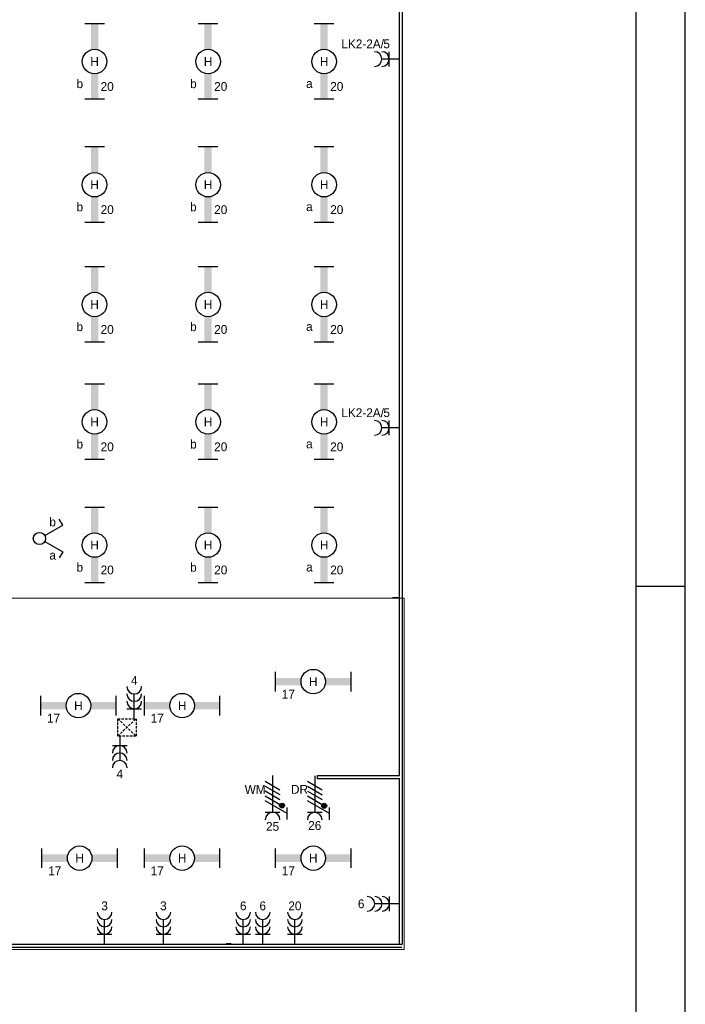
# Model space of a CAD drawing. Extents: x 0 to 84100, y 0 to 59400.
# Tile 13 of 14: x 70527 to 84100, y 21169 to 41264. Entities that reach past the tile are written whole.
import ezdxf
from ezdxf.enums import TextEntityAlignment as Align

# ---------------------------------------------------------------- set-up
doc = ezdxf.new("R2010")
doc.units = 0
doc.linetypes.add('DASHED', pattern=[75, 50, -25])
doc.linetypes.add('E_GOOT3', pattern=[5, 4, -1])
doc.layers.get('0').update_dxf_attribs({"linetype": 'CONTINUOUS'})
for name, color, linetype in [('00KAD025', 2, 'CONTINUOUS'), ('00KAD070', 5, 'CONTINUOUS'), ('AL21----', 7, 'CONTINUOUS'), ('BL$2----', 7, 'CONTINUOUS'), ('EL6131--_WG', 4, 'CONTINUOUS'), ('EL6212--', 3, 'CONTINUOUS'), ('EL6221--', 3, 'CONTINUOUS'), ('EL6222--', 3, 'CONTINUOUS'), ('EL6311--', 3, 'CONTINUOUS')]:
    doc.layers.add(name, color=color, linetype=linetype)
doc.styles.add('BURO-018', font='BUROFONT.SHX', dxfattribs={"height": 180})

# ---------------------------------------------------------------- blocks, each defined once
blk = doc.blocks.new('A1-HOR')
at = {"layer": '00KAD025', "linetype": 'Continuous'}
for p, q in [((841, 0), (841, 594)), ((831, 297), (841, 297))]:
    blk.add_line(p, q, dxfattribs=at)
at = {"layer": '00KAD070', "linetype": 'Continuous'}
blk.add_line((831, 10), (831, 584), dxfattribs=at)
blk = doc.blocks.new('111405')
at = {"color": 0, "linetype": 'Continuous'}
for p, q in [((-2.74, 7), (-3.95, 6.3)), ((-0.62, 3.33), (-2.74, 7)), ((0.62, 3.33), (2.74, 7)), ((2.74, 7), (3.95, 6.3))]:
    blk.add_line(p, q, dxfattribs=at)
blk.add_circle((0, 2.25), 1.25, dxfattribs=at)
at = {"color": 0, "linetype": 'Continuous', "style": 'BURO-018'}
for tag, p in [('E_SLET1', (-3.42, 9)), ('E_SLET2', (3.42, 9)), ('E_GKAST', (11.61, 4.38)), ('E_GROEP', (11.61, 1.38))]:
    blk.add_attdef(tag, text='', height=1.8, dxfattribs=at).set_placement(p, align=Align.MIDDLE)
at = {"color": 0, "linetype": 'Continuous', "style": 'BURO-018', "flags": 1}
blk.add_attdef('E_MATCODE', text='', height=1.8, dxfattribs=at).set_placement((0, 0), align=Align.MIDDLE)
blk = doc.blocks.new('111304D')
at = {"color": 0, "linetype": 'Continuous'}
for p, q in [((-3, 9.98), (-3, 7.48)), ((-3, 8.73), (1.5, 6.13)), ((-1.5, 8.5), (1.5, 8.5)), ((0, 1), (0, 8.5)), ((1.5, 5.13), (-1.5, 6.87)), ((1.5, 4.13), (-1.5, 5.87)), ((1.5, 3.13), (-1.5, 4.87)), ((1.5, 2.13), (-1.5, 3.87))]:
    blk.add_line(p, q, dxfattribs=at)
at = {"color": 0, "linetype": 'Continuous', "const_width": 0.5}
blk.add_lwpolyline([(-1.68, 7.12, 1), (-2.18, 7.12, 1)], format="xyb", close=True, dxfattribs=at)
at = {"color": 0, "linetype": 'Continuous'}
blk.add_circle((-1.93, 7.12), 0.5, dxfattribs=at)
blk.add_arc((0, 10), 1.5, 180, 360, dxfattribs=at)
at = {"color": 0, "linetype": 'Continuous', "style": 'BURO-018'}
for tag in ['E_GROEP', 'E_GKAST']:
    blk.add_attdef(tag, text='', height=1.8, dxfattribs=at).set_placement((0, 12.5), align=Align.MIDDLE)
at = {"color": 0, "linetype": 'Continuous', "style": 'BURO-018', "flags": 1}
for tag, p in [('E_VERMCODE', (13, 12.5)), ('E_MATCODE', (0, 0))]:
    blk.add_attdef(tag, text='', height=1.8, dxfattribs=at).set_placement(p, align=Align.MIDDLE)
blk = doc.blocks.new('111304B')
at = {"color": 0, "linetype": 'Continuous'}
for p, q in [((0, 1), (0, 6)), ((-1.5, 3), (1.5, 3))]:
    blk.add_line(p, q, dxfattribs=at)
for centre in [(0, 7.5), (0, 6), (0, 4.5)]:
    blk.add_arc(centre, 1.5, 180, 360, dxfattribs=at)
at = {"color": 0, "linetype": 'Continuous', "style": 'BURO-018'}
for tag in ['E_GROEP', 'E_GKAST']:
    blk.add_attdef(tag, text='', height=1.8, dxfattribs=at).set_placement((0, 10), align=Align.MIDDLE)
at = {"color": 0, "linetype": 'Continuous', "style": 'BURO-018', "flags": 1}
for tag, p in [('E_VERMCODE', (13, 10)), ('E_MATCODE', (0, 0))]:
    blk.add_attdef(tag, text='', height=1.8, dxfattribs=at).set_placement(p, align=Align.MIDDLE)
blk = doc.blocks.new('1115B61540')
at = {"color": 0}
for p, q in [((-7.7, 2), (-7.7, -2)), ((7.7, 2), (7.7, -2))]:
    blk.add_line(p, q, dxfattribs=at)
at = {"color": 0, "linetype": 'Continuous'}
blk.add_circle((0, 0), 2.5, dxfattribs=at)
at = {"color": 0}
for points in [[(-2.5, 0.75), (-7.7, 0.75), (-2.5, -0.75), (-7.7, -0.75)], [(2.5, 0.75), (7.7, 0.75), (2.5, -0.75), (7.7, -0.75)]]:
    blk.add_solid(points, dxfattribs=at)
at = {"color": 0, "linetype": 'Continuous', "style": 'BURO-018'}
for tag, p in [('E_GROEP', (0, 5)), ('E_GKAST', (0, 5)), ('E_ARMCODE', (0, 0)), ('E_SLET', (4.5, -3))]:
    blk.add_attdef(tag, text='', height=1.8, dxfattribs=at).set_placement(p, align=Align.MIDDLE)
blk = doc.blocks.new('111304A')
at = {"color": 0, "linetype": 'Continuous'}
for p, q in [((0, 1), (0, 4.5)), ((-1.5, 3), (1.5, 3))]:
    blk.add_line(p, q, dxfattribs=at)
for centre in [(0, 6), (0, 4.5)]:
    blk.add_arc(centre, 1.5, 180, 360, dxfattribs=at)
at = {"color": 0, "linetype": 'Continuous', "style": 'BURO-018'}
for tag in ['E_GROEP', 'E_GKAST']:
    blk.add_attdef(tag, text='', height=1.8, dxfattribs=at).set_placement((0, 8.5), align=Align.MIDDLE)
at = {"color": 0, "linetype": 'Continuous', "style": 'BURO-018', "flags": 1}
for tag, p in [('E_VERMCODE', (13, 8.5)), ('E_MATCODE', (0, 0))]:
    blk.add_attdef(tag, text='', height=1.8, dxfattribs=at).set_placement(p, align=Align.MIDDLE)

msp = doc.modelspace()

# ---------------------------------------------------------------- linework, layer by layer
at = {"layer": 'AL21----', "color": 33}
for p, q in [((78127, 29469), (78247, 29469)), ((74737, 22409), (74837, 22409))]:
    msp.add_line(p, q, dxfattribs=at)
at = {"layer": 'EL6131--_WG', "color": 7, "linetype": 'E_GOOT3'}
for p, q in [((78267, 50949), (78267, 25839)), ((78327, 51009), (78327, 22389)), ((76592, 25839), (78269, 25839)), ((76592, 25779), (78269, 25779)), ((78267, 25779), (78267, 22389)), ((78327, 22329), (58587, 22329)), ((78327, 22389), (58647, 22389))]:
    msp.add_line(p, q, dxfattribs=at)
at = {"layer": 'EL6131--_WG', "color": 7}
msp.add_line((76592, 25839, 60), (76592, 25779, 60), dxfattribs=at)
at = {"layer": 'EL6212--', "color": 4, "lineweight": 0}
for p, q in [((53652, 29455), (78364, 29455)), ((78364, 29455), (78364, 22289)), ((78364, 22289), (54966, 22289))]:
    msp.add_line(p, q, dxfattribs=at)
at = {"layer": 'EL6221--', "color": 4, "linetype": 'DASHED'}
for p, q in [((72526, 26998), (72899, 26643)), ((72526, 26643), (72899, 26998))]:
    msp.add_line(p, q, dxfattribs=at)
msp.add_lwpolyline([(72526, 26998), (72899, 26998), (72899, 26643), (72526, 26643)], close=True, dxfattribs=at)

# ---------------------------------------------------------------- block references
at = {"layer": 'BL$2----', "xscale": 100, "yscale": 100, "zscale": 100}
msp.add_blockref('A1-HOR', (0, 0), dxfattribs=at)
at = {"layer": 'EL6221--'}
ref = msp.add_blockref('111304D', (75684, 25936), dxfattribs=dict(at, xscale=100, yscale=100, zscale=100, rotation=180))
ref.add_attrib('E_GROEP', '25', dxfattribs={"layer": '0', "color": 1, "linetype": 'Continuous', "height": 180, "style": 'BURO-018'}).set_placement((75684, 24800), align=Align.MIDDLE)
ref.add_attrib('E_VERMCODE', 'WM', dxfattribs={"layer": '0', "color": 1, "linetype": 'Continuous', "height": 180, "style": 'BURO-018'}).set_placement((75329, 25553), align=Align.MIDDLE)
ref = msp.add_blockref('111304D', (76544, 25933), dxfattribs=dict(at, xscale=100, yscale=100, zscale=100, rotation=180))
ref.add_attrib('E_GROEP', '26', dxfattribs={"layer": '0', "color": 1, "linetype": 'Continuous', "height": 180, "style": 'BURO-018'}).set_placement((76544, 24818), align=Align.MIDDLE)
ref.add_attrib('E_VERMCODE', 'DR', dxfattribs={"layer": '0', "color": 1, "linetype": 'Continuous', "height": 180, "style": 'BURO-018'}).set_placement((76233, 25555), align=Align.MIDDLE)
at = {"layer": 'EL6222--'}
ref = msp.add_blockref('111304A', (78362, 40461), dxfattribs=dict(at, xscale=100, yscale=100, zscale=100, rotation=90))
ref.add_attrib('E_GROEP', '5', dxfattribs={"layer": '0', "color": 1, "linetype": 'Continuous', "height": 180, "style": 'BURO-018'}).set_placement((78010, 40770), align=Align.MIDDLE)
ref = msp.add_blockref('111304A', (78362, 32934), dxfattribs=dict(at, xscale=100, yscale=100, zscale=100, rotation=90))
ref.add_attrib('E_GROEP', '5', dxfattribs={"layer": '0', "color": 1, "linetype": 'Continuous', "height": 180, "style": 'BURO-018'}).set_placement((78010, 33242), align=Align.MIDDLE)
ref = msp.add_blockref('111304B', (72864, 26902), dxfattribs=dict(at, xscale=100, yscale=100, zscale=100))
ref.add_attrib('E_GROEP', '4', dxfattribs={"layer": '0', "color": 1, "linetype": 'Continuous', "height": 180, "style": 'BURO-018'}).set_placement((72864, 27779), align=Align.MIDDLE)
ref = msp.add_blockref('111304B', (72567, 26746), dxfattribs=dict(at, xscale=100, yscale=100, zscale=100, rotation=180))
ref.add_attrib('E_GROEP', '4', dxfattribs={"layer": '0', "color": 1, "linetype": 'Continuous', "height": 180, "style": 'BURO-018'}).set_placement((72567, 25870), align=Align.MIDDLE)
ref = msp.add_blockref('111304B', (78366, 23220), dxfattribs=dict(at, xscale=100, yscale=100, zscale=100, rotation=90))
ref.add_attrib('E_GROEP', '6', dxfattribs={"layer": '0', "color": 1, "linetype": 'Continuous', "height": 180, "style": 'BURO-018'}).set_placement((77490, 23220), align=Align.MIDDLE)
ref = msp.add_blockref('111304B', (72258, 22302), dxfattribs=dict(at, xscale=100, yscale=100, zscale=100))
ref.add_attrib('E_GROEP', '3', dxfattribs={"layer": '0', "color": 1, "linetype": 'Continuous', "height": 180, "style": 'BURO-018'}).set_placement((72258, 23178), align=Align.MIDDLE)
ref = msp.add_blockref('111304B', (73457, 22302), dxfattribs=dict(at, xscale=100, yscale=100, zscale=100))
ref.add_attrib('E_GROEP', '3', dxfattribs={"layer": '0', "color": 1, "linetype": 'Continuous', "height": 180, "style": 'BURO-018'}).set_placement((73457, 23178), align=Align.MIDDLE)
ref = msp.add_blockref('111304B', (75085, 22302), dxfattribs=dict(at, xscale=100, yscale=100, zscale=100))
ref.add_attrib('E_GROEP', '6', dxfattribs={"layer": '0', "color": 1, "linetype": 'Continuous', "height": 180, "style": 'BURO-018'}).set_placement((75085, 23178), align=Align.MIDDLE)
ref = msp.add_blockref('111304B', (75483, 22302), dxfattribs=dict(at, xscale=100, yscale=100, zscale=100))
ref.add_attrib('E_GROEP', '6', dxfattribs={"layer": '0', "color": 1, "linetype": 'Continuous', "height": 180, "style": 'BURO-018'}).set_placement((75483, 23178), align=Align.MIDDLE)
ref = msp.add_blockref('111304B', (76139, 22302), dxfattribs=dict(at, xscale=100, yscale=100, zscale=100))
ref.add_attrib('E_GROEP', '20', dxfattribs={"layer": '0', "color": 1, "linetype": 'Continuous', "height": 180, "style": 'BURO-018'}).set_placement((76139, 23178), align=Align.MIDDLE)
at = {"layer": 'EL6311--'}
ref = msp.add_blockref('1115B61540', (72053, 40410), dxfattribs=dict(at, xscale=100, yscale=100, zscale=100, rotation=270))
ref.add_attrib('E_ARMCODE', 'H', dxfattribs={"layer": '0', "color": 1, "linetype": 'Continuous', "height": 180, "style": 'BURO-018'}).set_placement((72053, 40410), align=Align.MIDDLE)
ref.add_attrib('E_SLET', 'b', dxfattribs={"layer": '0', "color": 1, "linetype": 'Continuous', "height": 180, "style": 'BURO-018'}).set_placement((71753, 39960), align=Align.MIDDLE)
ref.add_attrib('E_GROEP', '20', dxfattribs={"layer": '0', "color": 1, "linetype": 'Continuous', "height": 180, "style": 'BURO-018'}).set_placement((72311, 39901), align=Align.MIDDLE)
ref = msp.add_blockref('1115B61540', (74369, 40410), dxfattribs=dict(at, xscale=100, yscale=100, zscale=100, rotation=270))
ref.add_attrib('E_ARMCODE', 'H', dxfattribs={"layer": '0', "color": 1, "linetype": 'Continuous', "height": 180, "style": 'BURO-018'}).set_placement((74369, 40410), align=Align.MIDDLE)
ref.add_attrib('E_SLET', 'b', dxfattribs={"layer": '0', "color": 1, "linetype": 'Continuous', "height": 180, "style": 'BURO-018'}).set_placement((74069, 39960), align=Align.MIDDLE)
ref.add_attrib('E_GROEP', '20', dxfattribs={"layer": '0', "color": 1, "linetype": 'Continuous', "height": 180, "style": 'BURO-018'}).set_placement((74627, 39901), align=Align.MIDDLE)
ref = msp.add_blockref('1115B61540', (76735, 40410), dxfattribs=dict(at, xscale=100, yscale=100, zscale=100, rotation=270))
ref.add_attrib('E_ARMCODE', 'H', dxfattribs={"layer": '0', "color": 1, "linetype": 'Continuous', "height": 180, "style": 'BURO-018'}).set_placement((76735, 40410), align=Align.MIDDLE)
ref.add_attrib('E_SLET', 'a', dxfattribs={"layer": '0', "color": 1, "linetype": 'Continuous', "height": 180, "style": 'BURO-018'}).set_placement((76435, 39960), align=Align.MIDDLE)
ref.add_attrib('E_GROEP', '20', dxfattribs={"layer": '0', "color": 1, "linetype": 'Continuous', "height": 180, "style": 'BURO-018'}).set_placement((76993, 39901), align=Align.MIDDLE)
ref = msp.add_blockref('1115B61540', (72053, 37896), dxfattribs=dict(at, xscale=100, yscale=100, zscale=100, rotation=270))
ref.add_attrib('E_ARMCODE', 'H', dxfattribs={"layer": '0', "color": 1, "linetype": 'Continuous', "height": 180, "style": 'BURO-018'}).set_placement((72053, 37896), align=Align.MIDDLE)
ref.add_attrib('E_SLET', 'b', dxfattribs={"layer": '0', "color": 1, "linetype": 'Continuous', "height": 180, "style": 'BURO-018'}).set_placement((71753, 37446), align=Align.MIDDLE)
ref.add_attrib('E_GROEP', '20', dxfattribs={"layer": '0', "color": 1, "linetype": 'Continuous', "height": 180, "style": 'BURO-018'}).set_placement((72311, 37387), align=Align.MIDDLE)
ref = msp.add_blockref('1115B61540', (74369, 37896), dxfattribs=dict(at, xscale=100, yscale=100, zscale=100, rotation=270))
ref.add_attrib('E_ARMCODE', 'H', dxfattribs={"layer": '0', "color": 1, "linetype": 'Continuous', "height": 180, "style": 'BURO-018'}).set_placement((74369, 37896), align=Align.MIDDLE)
ref.add_attrib('E_SLET', 'b', dxfattribs={"layer": '0', "color": 1, "linetype": 'Continuous', "height": 180, "style": 'BURO-018'}).set_placement((74069, 37446), align=Align.MIDDLE)
ref.add_attrib('E_GROEP', '20', dxfattribs={"layer": '0', "color": 1, "linetype": 'Continuous', "height": 180, "style": 'BURO-018'}).set_placement((74627, 37387), align=Align.MIDDLE)
ref = msp.add_blockref('1115B61540', (76735, 37896), dxfattribs=dict(at, xscale=100, yscale=100, zscale=100, rotation=270))
ref.add_attrib('E_ARMCODE', 'H', dxfattribs={"layer": '0', "color": 1, "linetype": 'Continuous', "height": 180, "style": 'BURO-018'}).set_placement((76735, 37896), align=Align.MIDDLE)
ref.add_attrib('E_SLET', 'a', dxfattribs={"layer": '0', "color": 1, "linetype": 'Continuous', "height": 180, "style": 'BURO-018'}).set_placement((76435, 37446), align=Align.MIDDLE)
ref.add_attrib('E_GROEP', '20', dxfattribs={"layer": '0', "color": 1, "linetype": 'Continuous', "height": 180, "style": 'BURO-018'}).set_placement((76993, 37387), align=Align.MIDDLE)
ref = msp.add_blockref('1115B61540', (72053, 35451), dxfattribs=dict(at, xscale=100, yscale=100, zscale=100, rotation=270))
ref.add_attrib('E_ARMCODE', 'H', dxfattribs={"layer": '0', "color": 1, "linetype": 'Continuous', "height": 180, "style": 'BURO-018'}).set_placement((72053, 35451), align=Align.MIDDLE)
ref.add_attrib('E_SLET', 'b', dxfattribs={"layer": '0', "color": 1, "linetype": 'Continuous', "height": 180, "style": 'BURO-018'}).set_placement((71753, 35001), align=Align.MIDDLE)
ref.add_attrib('E_GROEP', '20', dxfattribs={"layer": '0', "color": 1, "linetype": 'Continuous', "height": 180, "style": 'BURO-018'}).set_placement((72311, 34942), align=Align.MIDDLE)
ref = msp.add_blockref('1115B61540', (74369, 35451), dxfattribs=dict(at, xscale=100, yscale=100, zscale=100, rotation=270))
ref.add_attrib('E_ARMCODE', 'H', dxfattribs={"layer": '0', "color": 1, "linetype": 'Continuous', "height": 180, "style": 'BURO-018'}).set_placement((74369, 35451), align=Align.MIDDLE)
ref.add_attrib('E_SLET', 'b', dxfattribs={"layer": '0', "color": 1, "linetype": 'Continuous', "height": 180, "style": 'BURO-018'}).set_placement((74069, 35001), align=Align.MIDDLE)
ref.add_attrib('E_GROEP', '20', dxfattribs={"layer": '0', "color": 1, "linetype": 'Continuous', "height": 180, "style": 'BURO-018'}).set_placement((74627, 34942), align=Align.MIDDLE)
ref = msp.add_blockref('1115B61540', (76735, 35451), dxfattribs=dict(at, xscale=100, yscale=100, zscale=100, rotation=270))
ref.add_attrib('E_ARMCODE', 'H', dxfattribs={"layer": '0', "color": 1, "linetype": 'Continuous', "height": 180, "style": 'BURO-018'}).set_placement((76735, 35451), align=Align.MIDDLE)
ref.add_attrib('E_SLET', 'a', dxfattribs={"layer": '0', "color": 1, "linetype": 'Continuous', "height": 180, "style": 'BURO-018'}).set_placement((76435, 35001), align=Align.MIDDLE)
ref.add_attrib('E_GROEP', '20', dxfattribs={"layer": '0', "color": 1, "linetype": 'Continuous', "height": 180, "style": 'BURO-018'}).set_placement((76993, 34942), align=Align.MIDDLE)
ref = msp.add_blockref('1115B61540', (72053, 33055), dxfattribs=dict(at, xscale=100, yscale=100, zscale=100, rotation=270))
ref.add_attrib('E_ARMCODE', 'H', dxfattribs={"layer": '0', "color": 1, "linetype": 'Continuous', "height": 180, "style": 'BURO-018'}).set_placement((72053, 33055), align=Align.MIDDLE)
ref.add_attrib('E_SLET', 'b', dxfattribs={"layer": '0', "color": 1, "linetype": 'Continuous', "height": 180, "style": 'BURO-018'}).set_placement((71753, 32605), align=Align.MIDDLE)
ref.add_attrib('E_GROEP', '20', dxfattribs={"layer": '0', "color": 1, "linetype": 'Continuous', "height": 180, "style": 'BURO-018'}).set_placement((72311, 32547), align=Align.MIDDLE)
ref = msp.add_blockref('1115B61540', (74369, 33055), dxfattribs=dict(at, xscale=100, yscale=100, zscale=100, rotation=270))
ref.add_attrib('E_ARMCODE', 'H', dxfattribs={"layer": '0', "color": 1, "linetype": 'Continuous', "height": 180, "style": 'BURO-018'}).set_placement((74369, 33055), align=Align.MIDDLE)
ref.add_attrib('E_SLET', 'b', dxfattribs={"layer": '0', "color": 1, "linetype": 'Continuous', "height": 180, "style": 'BURO-018'}).set_placement((74069, 32605), align=Align.MIDDLE)
ref.add_attrib('E_GROEP', '20', dxfattribs={"layer": '0', "color": 1, "linetype": 'Continuous', "height": 180, "style": 'BURO-018'}).set_placement((74627, 32547), align=Align.MIDDLE)
ref = msp.add_blockref('1115B61540', (76735, 33055), dxfattribs=dict(at, xscale=100, yscale=100, zscale=100, rotation=270))
ref.add_attrib('E_ARMCODE', 'H', dxfattribs={"layer": '0', "color": 1, "linetype": 'Continuous', "height": 180, "style": 'BURO-018'}).set_placement((76735, 33055), align=Align.MIDDLE)
ref.add_attrib('E_SLET', 'a', dxfattribs={"layer": '0', "color": 1, "linetype": 'Continuous', "height": 180, "style": 'BURO-018'}).set_placement((76435, 32605), align=Align.MIDDLE)
ref.add_attrib('E_GROEP', '20', dxfattribs={"layer": '0', "color": 1, "linetype": 'Continuous', "height": 180, "style": 'BURO-018'}).set_placement((76993, 32547), align=Align.MIDDLE)
ref = msp.add_blockref('1115B61540', (72053, 30541), dxfattribs=dict(at, xscale=100, yscale=100, zscale=100, rotation=270))
ref.add_attrib('E_ARMCODE', 'H', dxfattribs={"layer": '0', "color": 1, "linetype": 'Continuous', "height": 180, "style": 'BURO-018'}).set_placement((72053, 30541), align=Align.MIDDLE)
ref.add_attrib('E_SLET', 'b', dxfattribs={"layer": '0', "color": 1, "linetype": 'Continuous', "height": 180, "style": 'BURO-018'}).set_placement((71753, 30091), align=Align.MIDDLE)
ref.add_attrib('E_GROEP', '20', dxfattribs={"layer": '0', "color": 1, "linetype": 'Continuous', "height": 180, "style": 'BURO-018'}).set_placement((72311, 30033), align=Align.MIDDLE)
ref = msp.add_blockref('1115B61540', (74369, 30541), dxfattribs=dict(at, xscale=100, yscale=100, zscale=100, rotation=270))
ref.add_attrib('E_ARMCODE', 'H', dxfattribs={"layer": '0', "color": 1, "linetype": 'Continuous', "height": 180, "style": 'BURO-018'}).set_placement((74369, 30541), align=Align.MIDDLE)
ref.add_attrib('E_SLET', 'b', dxfattribs={"layer": '0', "color": 1, "linetype": 'Continuous', "height": 180, "style": 'BURO-018'}).set_placement((74069, 30091), align=Align.MIDDLE)
ref.add_attrib('E_GROEP', '20', dxfattribs={"layer": '0', "color": 1, "linetype": 'Continuous', "height": 180, "style": 'BURO-018'}).set_placement((74627, 30033), align=Align.MIDDLE)
ref = msp.add_blockref('1115B61540', (76735, 30541), dxfattribs=dict(at, xscale=100, yscale=100, zscale=100, rotation=270))
ref.add_attrib('E_ARMCODE', 'H', dxfattribs={"layer": '0', "color": 1, "linetype": 'Continuous', "height": 180, "style": 'BURO-018'}).set_placement((76735, 30541), align=Align.MIDDLE)
ref.add_attrib('E_SLET', 'a', dxfattribs={"layer": '0', "color": 1, "linetype": 'Continuous', "height": 180, "style": 'BURO-018'}).set_placement((76435, 30091), align=Align.MIDDLE)
ref.add_attrib('E_GROEP', '20', dxfattribs={"layer": '0', "color": 1, "linetype": 'Continuous', "height": 180, "style": 'BURO-018'}).set_placement((76993, 30033), align=Align.MIDDLE)
ref = msp.add_blockref('111405', (70704, 30676), dxfattribs=dict(at, xscale=100, yscale=100, zscale=100, rotation=270))
ref.add_attrib('E_SLET1', 'b', dxfattribs={"layer": '0', "color": 1, "linetype": 'Continuous', "height": 180, "style": 'BURO-018'}).set_placement((71198, 31017), align=Align.MIDDLE)
ref.add_attrib('E_SLET2', 'a', dxfattribs={"layer": '0', "color": 1, "linetype": 'Continuous', "height": 180, "style": 'BURO-018'}).set_placement((71198, 30334), align=Align.MIDDLE)
ref = msp.add_blockref('1115B61540', (76514, 27755), dxfattribs=dict(at, xscale=100, yscale=100, zscale=100, rotation=180))
ref.add_attrib('E_ARMCODE', 'H', dxfattribs={"layer": '0', "color": 1, "linetype": 'Continuous', "height": 180, "style": 'BURO-018'}).set_placement((76514, 27755), align=Align.MIDDLE)
ref.add_attrib('E_GROEP', '17', dxfattribs={"layer": '0', "color": 1, "linetype": 'Continuous', "height": 180, "style": 'BURO-018'}).set_placement((76005, 27497), align=Align.MIDDLE)
ref = msp.add_blockref('1115B61540', (71725, 27265), dxfattribs=dict(at, xscale=100, yscale=100, zscale=100, rotation=180))
ref.add_attrib('E_ARMCODE', 'H', dxfattribs={"layer": '0', "color": 1, "linetype": 'Continuous', "height": 180, "style": 'BURO-018'}).set_placement((71725, 27265), align=Align.MIDDLE)
ref.add_attrib('E_GROEP', '17', dxfattribs={"layer": '0', "color": 1, "linetype": 'Continuous', "height": 180, "style": 'BURO-018'}).set_placement((71217, 27007), align=Align.MIDDLE)
ref = msp.add_blockref('1115B61540', (73840, 27265), dxfattribs=dict(at, xscale=100, yscale=100, zscale=100, rotation=180))
ref.add_attrib('E_ARMCODE', 'H', dxfattribs={"layer": '0', "color": 1, "linetype": 'Continuous', "height": 180, "style": 'BURO-018'}).set_placement((73840, 27265), align=Align.MIDDLE)
ref.add_attrib('E_GROEP', '17', dxfattribs={"layer": '0', "color": 1, "linetype": 'Continuous', "height": 180, "style": 'BURO-018'}).set_placement((73331, 27007), align=Align.MIDDLE)
ref = msp.add_blockref('1115B61540', (71750, 24151), dxfattribs=dict(at, xscale=100, yscale=100, zscale=100, rotation=180))
ref.add_attrib('E_ARMCODE', 'H', dxfattribs={"layer": '0', "color": 1, "linetype": 'Continuous', "height": 180, "style": 'BURO-018'}).set_placement((71750, 24151), align=Align.MIDDLE)
ref.add_attrib('E_GROEP', '17', dxfattribs={"layer": '0', "color": 1, "linetype": 'Continuous', "height": 180, "style": 'BURO-018'}).set_placement((71242, 23893), align=Align.MIDDLE)
ref = msp.add_blockref('1115B61540', (73840, 24151), dxfattribs=dict(at, xscale=100, yscale=100, zscale=100, rotation=180))
ref.add_attrib('E_ARMCODE', 'H', dxfattribs={"layer": '0', "color": 1, "linetype": 'Continuous', "height": 180, "style": 'BURO-018'}).set_placement((73840, 24151), align=Align.MIDDLE)
ref.add_attrib('E_GROEP', '17', dxfattribs={"layer": '0', "color": 1, "linetype": 'Continuous', "height": 180, "style": 'BURO-018'}).set_placement((73331, 23893), align=Align.MIDDLE)
ref = msp.add_blockref('1115B61540', (76514, 24151), dxfattribs=dict(at, xscale=100, yscale=100, zscale=100, rotation=180))
ref.add_attrib('E_ARMCODE', 'H', dxfattribs={"layer": '0', "color": 1, "linetype": 'Continuous', "height": 180, "style": 'BURO-018'}).set_placement((76514, 24151), align=Align.MIDDLE)
ref.add_attrib('E_GROEP', '17', dxfattribs={"layer": '0', "color": 1, "linetype": 'Continuous', "height": 180, "style": 'BURO-018'}).set_placement((76005, 23893), align=Align.MIDDLE)

# ---------------------------------------------------------------- texts
at = {"layer": 'EL6212--', "color": 4, "style": 'BURO-018'}
for p in [(77086, 40680), (77086, 33152)]:
    msp.add_text('LK2-2A/', height=180, dxfattribs=at).set_placement(p)

doc.saveas('drawing.dxf')
